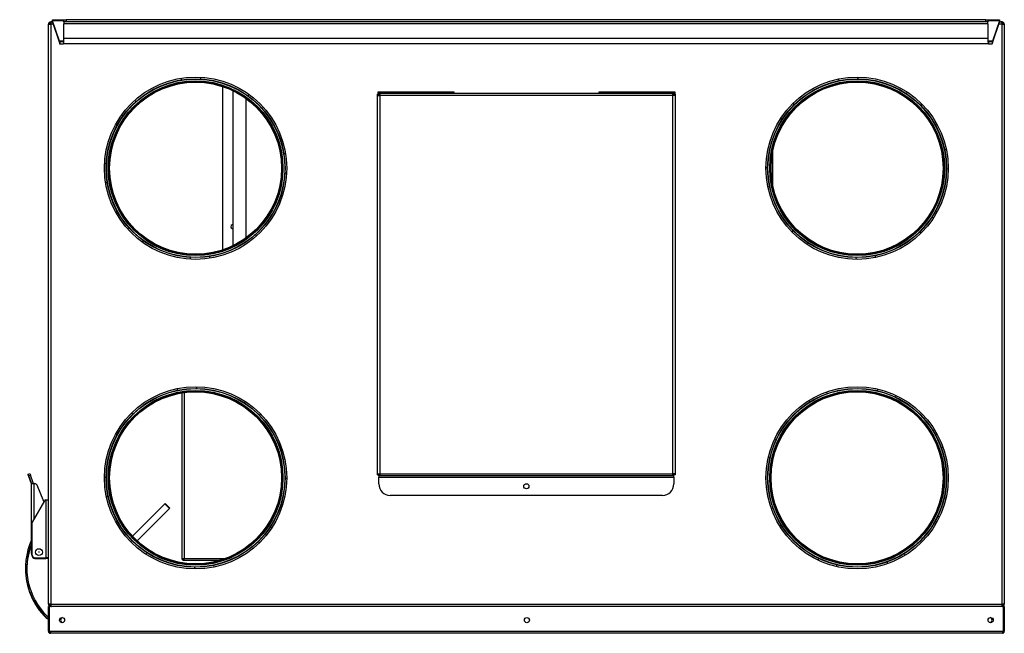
# Model space of a CAD drawing. Header units: millimetres. Extents: x 242 to 3657, y 247 to 3375.
# Tile 2 of 8: x 1378 to 2242, y 973 to 1512. Entities that reach past the tile are written whole.
import ezdxf

# ---------------------------------------------------------------- set-up
doc = ezdxf.new("R2010")
doc.units = ezdxf.units.MM
for name, color, linetype in [('BLASZKA_DO_DRZWI', 7, 'Continuous'), ('BURTA', 7, 'Continuous'), ('CZUJNIK', 7, 'Continuous'), ('Domyślne', 7, 'Continuous'), ('DRZWI_ZEW_V', 7, 'Continuous'), ('FILTR_KASETTOWY', 7, 'Continuous'), ('KOLNIERZ_160_PK', 7, 'Continuous'), ('MOC_REKU_SCIANA_', 7, 'Continuous'), ('MOC_REKU_TYŁ_NOW', 7, 'Continuous'), ('OBUDOWA_V', 7, 'Continuous'), ('POKRYWKA_STEROWA', 7, 'Continuous'), ('PRZEGRODA_BYPASS', 7, 'Continuous'), ('PRZEGRODA_WENTYL', 7, 'Continuous'), ('USZCZELKA_2_10', 7, 'Continuous'), ('USZCZELKA_DRZWI_', 7, 'Continuous')]:
    doc.layers.add(name, color=color, linetype=linetype)

# ---------------------------------------------------------------- blocks, each defined once
blk = doc.blocks.new('SE4')
at = {"layer": 'BLASZKA_DO_DRZWI', "color": 7, "linetype": 'Continuous'}
blk.add_arc((1822.37, 984.45), 3, 14.54964, 31.84754, dxfattribs=at)
at = {"layer": 'BURTA', "color": 7, "linetype": 'Continuous'}
for p, q in [((1385.33, 1112.78), (1386.74, 1113.29)), ((1385.85, 1111.37), (1385.33, 1112.78)), ((1385.33, 1112.18), (1385.53, 1112.25)), ((1385.85, 1110.77), (1385.33, 1112.18)), ((1387.26, 1111.88), (1385.85, 1111.37)), ((1388.22, 1104.85), (1385.85, 1111.37)), ((1386.04, 1110.84), (1385.85, 1110.77)), ((1388.22, 1104.25), (1385.85, 1110.77)), ((1386.74, 1113.29), (1387.26, 1111.88)), ((1389.63, 1105.36), (1387.26, 1111.88)), ((1388.27, 1104.55), (1388.27, 1104.59)), ((1388.27, 1043.3), (1388.27, 1104.55)), ((1388.27, 1104.55), (1390.5, 1104.55)), ((1389.77, 1104.55), (1389.77, 1104.59)), ((1390.5, 1073.86), (1390.5, 1104.55)), ((1390.5, 1104.55), (1391.24, 1104.55)), ((1399.2, 1088.93), (1393.08, 1103.34)), ((1399.53, 1089.5), (1388.77, 1070.86)), ((1400.83, 1090.25), (1403.07, 1090.25)), ((1400.83, 1090.25), (1400.83, 1090.25)), ((1400.83, 1090.25), (1400.83, 1039.45)), ((1388.57, 1070.11), (1388.57, 1042.45)), ((1391.57, 1039.45), (1400.83, 1039.45)), ((1391.57, 1038.85), (1400.83, 1038.85)), ((1392.27, 1039.3), (1394.45, 1039.3)), ((1392.27, 1038.7), (1394.45, 1038.7)), ((1400.83, 1039.45), (1400.83, 1038.85)), ((1403.07, 1039.45), (1400.83, 1039.45)), ((1403.07, 1038.85), (1400.83, 1038.85))]:
    blk.add_line(p, q, dxfattribs=at)
for radius in [3, 0.172]:
    blk.add_circle((1394.77, 1044.45), radius, dxfattribs=at)
for centre, radius, start, end in [((1387.53, 1104.59), 0.737, 0, 20), ((1387.53, 1103.99), 0.737, 0, 20), ((1387.53, 1104.59), 2.24, 0, 20), ((1391.24, 1102.55), 2, 23, 90), ((1400.83, 1088.75), 1.5, 90.10028, 150), ((1390.07, 1070.11), 1.5, 150, 180), ((1443.14, 1030.38), 60.2, 155.709, 225.63852), ((1443.14, 1030.38), 59, 158.43579, 225.63852), ((1443.14, 1029.78), 59, 158.43579, 179.70865), ((1392.27, 1043.3), 4, 180, 208.3442), ((1392.27, 1042.7), 4, 180, 206.91502), ((1391.57, 1042.45), 3, 180, 270), ((1391.57, 1041.85), 3, 181.37438, 270), ((1392.27, 1043.3), 4, 251.73419, 270), ((1392.27, 1042.7), 4, 251.73405, 270), ((1394.45, 1044.3), 5, 270, 284.06987), ((1394.45, 1043.7), 5, 270, 284.06987), ((1443.14, 1029.78), 60.2, 179.71451, 225.63852), ((1403.28, 989.63), 3.2, 225.63852, 266.11265), ((1403.28, 989.03), 3.2, 225.63852, 266.11265), ((1403.28, 989.63), 2, 225.63852, 263.77275)]:
    blk.add_arc(centre, radius, start, end, dxfattribs=at)
at = {"layer": 'CZUJNIK', "color": 7, "linetype": 'Continuous'}
for p, q in [((1505.19, 1086.82), (1476.8, 1058.43)), ((1481.04, 1054.19), (1509.43, 1082.58)), ((1505.19, 1086.82), (1509.43, 1082.58)), ((1509.43, 1083.29), (1505.9, 1086.82))]:
    blk.add_line(p, q, dxfattribs=at)
for centre, start, end in [((1505.54, 1086.47), 45, 135), ((1509.08, 1082.93), 315, 45)]:
    blk.add_arc(centre, 0.5, start, end, dxfattribs=at)
at = {"layer": 'DRZWI_ZEW_V', "color": 7, "linetype": 'Continuous'}
for p, q in [((1403.07, 974.95), (1403.07, 996.75)), ((1403.77, 996.75), (1403.07, 996.75)), ((1403.77, 996.75), (1403.77, 974.95)), ((2241.36, 996.75), (1403.77, 996.75)), ((2241.36, 974.95), (2241.36, 996.75)), ((2242.07, 996.75), (2241.36, 996.75)), ((2242.07, 996.75), (2242.07, 974.95)), ((1403.07, 974.95), (1403.56, 974.95)), ((1403.77, 974.95), (1403.56, 974.95)), ((1403.77, 974.95), (1404.77, 974.95)), ((1404.77, 974.95), (1404.77, 973.25)), ((1404.77, 974.95), (2240.37, 974.95)), ((2240.37, 973.25), (1404.77, 973.25)), ((1529.4, 973.25), (1529.4, 973.17)), ((1543.21, 973.17), (1543.21, 973.25)), ((1561.49, 973.25), (1561.49, 973.17)), ((1572.56, 973.25), (1572.56, 973.17)), ((1586.37, 973.17), (1586.37, 973.25)), ((2240.37, 974.95), (2240.37, 973.25)), ((2240.37, 974.95), (2241.36, 974.95)), ((2241.36, 974.95), (2241.57, 974.95)), ((2241.57, 974.95), (2242.07, 974.95))]:
    blk.add_line(p, q, dxfattribs=at)
for centre in [(1415.07, 984.75), (1823.07, 984.75), (2230.07, 984.75)]:
    blk.add_circle(centre, 2.25, dxfattribs=at)
for centre, radius, start, end in [((1416.07, 984.75), 2.25, 102.83959, 257.16041), ((2229.07, 984.75), 2.25, 0, 77.16041), ((2229.07, 984.75), 2.25, 282.83959, 0), ((1404.77, 974.95), 1.7, 180, 270), ((1404.77, 974.95), 1, 180, 270), ((2240.37, 974.95), 1, 270, 0), ((2240.37, 974.95), 1.7, 270, 0)]:
    blk.add_arc(centre, radius, start, end, dxfattribs=at)
at = {"layer": 'FILTR_KASETTOWY', "color": 7, "linetype": 'Continuous'}
blk.add_line((2038.86, 1366.45), (2038.86, 1396.33), dxfattribs=at)
at = {"layer": 'KOLNIERZ_160_PK', "color": 7, "linetype": 'Continuous'}
for p, q in [((1536.54, 1461.11), (1536.61, 1459.77)), ((2113.43, 1461.35), (2113.57, 1459.89)), ((1519.66, 1460.26), (1519.73, 1458.89)), ((2096.62, 1459.51), (2096.75, 1458.22)), ((1579.13, 1446.08), (1578.2, 1445.05)), ((2156.68, 1448.19), (2155.8, 1447.11)), ((1478.85, 1440.86), (1479.92, 1439.89)), ((1591.63, 1434.71), (1590.76, 1433.74)), ((2056.85, 1438.22), (2057.86, 1437.4)), ((2169.71, 1437.42), (2168.87, 1436.39)), ((1467.65, 1428.2), (1468.61, 1427.33)), ((2046.06, 1425.21), (2047.14, 1424.33)), ((1611.05, 1393.99), (1609.76, 1393.92)), ((2191.05, 1397.64), (2189.69, 1397.5)), ((1452.51, 1385.67), (1453.88, 1385.74)), ((1612.12, 1377.12), (1610.64, 1377.04)), ((2032.89, 1381.96), (2034.36, 1382.1)), ((2192.66, 1380.81), (2191.36, 1380.68)), ((1453.32, 1368.79), (1454.77, 1368.86)), ((2034.74, 1365.15), (2036.03, 1365.28)), ((1596.96, 1334.51), (1595.92, 1335.45)), ((2179.58, 1337.64), (2178.58, 1338.46)), ((1472.76, 1327.93), (1473.76, 1329.05)), ((1585.59, 1322.01), (1584.61, 1322.89)), ((2056.01, 1325.36), (2056.85, 1326.39)), ((2169.03, 1324.43), (2167.86, 1325.38)), ((1485.46, 1316.77), (1486.32, 1317.74)), ((2069.07, 1314.63), (2069.93, 1315.67)), ((1527.98, 1301.7), (1527.91, 1303.01)), ((1544.86, 1302.54), (1544.79, 1303.9)), ((2112.28, 1301.59), (2112.15, 1302.9)), ((2129.11, 1303.14), (2128.97, 1304.56)), ((1516.02, 1187.76), (1516.15, 1186.48)), ((1532.83, 1189.6), (1532.97, 1188.15)), ((2086, 1184.78), (2086.56, 1183.61)), ((2131.03, 1187.34), (2130.61, 1186.12)), ((1576.08, 1176.45), (1575.2, 1175.37)), ((2070.72, 1177.55), (2071.34, 1176.27)), ((2147.04, 1181.9), (2146.57, 1180.55)), ((1476.25, 1166.48), (1477.26, 1165.66)), ((1589.11, 1165.68), (1588.27, 1164.65)), ((1465.46, 1153.47), (1466.54, 1152.58)), ((2180.72, 1151.77), (2179.48, 1151.17)), ((2040.68, 1143.81), (2041.97, 1143.35)), ((2188.03, 1136.53), (2186.83, 1135.95)), ((1610.45, 1125.89), (1609.09, 1125.76)), ((2035.12, 1127.84), (2036.39, 1127.4)), ((1452.29, 1110.21), (1453.76, 1110.36)), ((1612.06, 1109.07), (1610.76, 1108.94)), ((1454.14, 1093.41), (1455.43, 1093.54)), ((2190.64, 1091.44), (2189.33, 1091.9)), ((2037.71, 1082.78), (2038.9, 1083.35)), ((2184.99, 1075.51), (2183.76, 1075.94)), ((1598.98, 1065.89), (1597.98, 1066.71)), ((2045.01, 1067.54), (2046.24, 1068.13)), ((1475.41, 1053.62), (1476.25, 1054.65)), ((1588.43, 1052.69), (1587.26, 1053.64)), ((1488.47, 1042.89), (1489.33, 1043.93)), ((2078.72, 1037.5), (2079.16, 1038.75)), ((2154.94, 1041.87), (2154.38, 1043.03)), ((1531.68, 1029.85), (1531.55, 1031.15)), ((1548.51, 1031.39), (1548.37, 1032.82)), ((2094.65, 1031.85), (2095.11, 1033.18)), ((2139.8, 1034.36), (2139.16, 1035.69))]:
    blk.add_line(p, q, dxfattribs=at)
for centre, radius in [((1532.26, 1381.39), 78.5), ((1532.26, 1381.39), 78.29), ((1532.26, 1381.39), 76.71), ((1532.26, 1381.39), 76.21), ((1532.26, 1381.39), 76.19), ((1532.26, 1381.39), 75.49), ((2112.86, 1381.39), 78.5), ((2112.86, 1381.39), 78.29), ((2112.86, 1381.39), 76.71), ((2112.86, 1381.39), 76.21), ((2112.86, 1381.39), 76.19), ((2112.86, 1381.39), 75.49), ((1532.26, 1109.65), 78.5), ((1532.26, 1109.65), 78.29), ((1532.26, 1109.65), 76.71), ((1532.26, 1109.65), 76.21), ((1532.26, 1109.65), 76.19), ((1532.26, 1109.65), 75.49), ((2112.86, 1109.65), 78.5), ((2112.86, 1109.65), 78.29), ((2112.86, 1109.65), 76.71), ((2112.86, 1109.65), 76.21), ((2112.86, 1109.65), 76.19), ((2112.86, 1109.65), 75.49)]:
    blk.add_circle(centre, radius, dxfattribs=at)
at = {"layer": 'MOC_REKU_SCIANA_', "color": 7, "linetype": 'Continuous'}
for p, q in [((1416.72, 1511.75), (1418.72, 1511.75)), ((1416.72, 1509.75), (1416.72, 1511.75)), ((1418.72, 1509.75), (1416.72, 1509.75)), ((1416.72, 1509.75), (1416.72, 1508.22)), ((1418.72, 1511.75), (1418.72, 1509.75)), ((2225.72, 1511.75), (1418.72, 1511.75)), ((2225.72, 1509.75), (1418.72, 1509.75)), ((2225.72, 1511.75), (2227.72, 1511.75)), ((2225.72, 1509.75), (2225.72, 1511.75)), ((2227.72, 1509.75), (2225.72, 1509.75)), ((2227.72, 1511.75), (2227.72, 1509.75)), ((2227.72, 1508.22), (2227.72, 1509.75))]:
    blk.add_line(p, q, dxfattribs=at)
at = {"layer": 'MOC_REKU_TYŁ_NOW', "color": 7, "linetype": 'Continuous'}
for p, q in [((1406.72, 1510.88), (1406.72, 1511.75)), ((1406.72, 1511.75), (1416.72, 1511.75)), ((1416.72, 1510.88), (1406.72, 1510.88)), ((1406.72, 1510.88), (1406.72, 1509.46)), ((1412.75, 1492.83), (1406.72, 1510.88)), ((1406.72, 1509.46), (1412.75, 1491.42)), ((2227.72, 1508.22), (1416.72, 1508.22)), ((1416.72, 1495.66), (1416.72, 1508.22)), ((2227.72, 1511.75), (2237.72, 1511.75)), ((2237.72, 1510.88), (2227.72, 1510.88)), ((2227.72, 1508.22), (2227.72, 1495.66)), ((2237.72, 1510.88), (2231.68, 1492.83)), ((2231.68, 1491.42), (2237.72, 1509.46)), ((2237.72, 1511.75), (2237.72, 1510.88)), ((2237.72, 1510.88), (2237.72, 1509.46)), ((1416.72, 1492.39), (1416.72, 1495.66)), ((1416.72, 1495.66), (2227.72, 1495.66)), ((2227.72, 1495.66), (2227.72, 1492.39)), ((1416.56, 1492.83), (1412.75, 1492.83)), ((1412.75, 1492.83), (1412.75, 1491.42)), ((1413.06, 1492.54), (1413.06, 1490.54)), ((1413.06, 1492.54), (1416.25, 1492.54)), ((1413.06, 1490.54), (1416.25, 1490.54)), ((1416.25, 1492.54), (1416.25, 1490.54)), ((2228.18, 1490.54), (1416.25, 1490.54)), ((2231.68, 1492.83), (2227.87, 1492.83)), ((2228.18, 1492.54), (2231.37, 1492.54)), ((2228.18, 1492.54), (2228.18, 1490.54)), ((2228.18, 1490.54), (2231.37, 1490.54)), ((2231.37, 1492.54), (2231.37, 1490.54)), ((2231.68, 1492.83), (2231.68, 1491.42))]:
    blk.add_line(p, q, dxfattribs=at)
for points in [[(1412.75, 1492.83), (1412.85, 1492.65), (1412.95, 1492.54), (1413.06, 1492.54)], [(2231.37, 1492.54), (2231.48, 1492.54), (2231.58, 1492.65), (2231.68, 1492.83)]]:
    blk.add_open_spline(points, degree=3, dxfattribs=at)
for points, knots in [([(1412.75, 1491.42), (1412.78, 1491.28), (1412.8, 1491.16), (1412.85, 1490.94), (1412.88, 1490.84), (1412.93, 1490.69), (1412.95, 1490.64), (1413.01, 1490.56), (1413.03, 1490.54), (1413.06, 1490.54)], [0, 0, 0, 0, 0.25, 0.25, 0.5, 0.5, 0.75, 0.75, 1, 1, 1, 1]), ([(1416.25, 1492.54), (1416.33, 1492.54), (1416.41, 1492.6), (1416.56, 1492.82), (1416.64, 1492.98), (1416.72, 1493.16)], [0, 0, 0, 0, 0.5, 0.5, 1, 1, 1, 1]), ([(1416.25, 1490.54), (1416.33, 1490.54), (1416.41, 1490.72), (1416.56, 1491.37), (1416.64, 1491.85), (1416.72, 1492.39)], [0, 0, 0, 0, 0.5, 0.5, 1, 1, 1, 1]), ([(2227.72, 1493.16), (2227.79, 1492.98), (2227.87, 1492.82), (2228.02, 1492.6), (2228.1, 1492.54), (2228.18, 1492.54)], [0, 0, 0, 0, 0.5, 0.5, 1, 1, 1, 1]), ([(2227.72, 1492.39), (2227.79, 1491.85), (2227.87, 1491.37), (2228.02, 1490.72), (2228.1, 1490.54), (2228.18, 1490.54)], [0, 0, 0, 0, 0.5, 0.5, 1, 1, 1, 1]), ([(2231.37, 1490.54), (2231.4, 1490.54), (2231.43, 1490.56), (2231.48, 1490.64), (2231.5, 1490.69), (2231.55, 1490.84), (2231.58, 1490.94), (2231.63, 1491.15), (2231.66, 1491.28), (2231.68, 1491.42)], [0, 0, 0, 0, 0.25, 0.25, 0.5, 0.5, 0.75, 0.75, 1, 1, 1, 1])]:
    blk.add_open_spline(points, degree=3, knots=knots, dxfattribs=at)
at = {"layer": 'OBUDOWA_V', "color": 7, "linetype": 'Continuous'}
for p, q in [((1403.07, 1507.75), (1405.07, 1507.75)), ((1403.07, 998.75), (1403.07, 1507.75)), ((1404.36, 1508.46), (1403.65, 1509.17)), ((1405.07, 1509.17), (1405.07, 1509.75)), ((1406.11, 1509.75), (1405.07, 1509.75)), ((1405.07, 1509.17), (1405.07, 1507.75)), ((1405.07, 1507.75), (1405.07, 998.75)), ((1407.29, 1507.75), (1405.07, 1507.75)), ((1406.11, 1509.75), (1406.72, 1509.75)), ((2240.07, 1507.75), (2237.15, 1507.75)), ((2237.72, 1509.75), (2239.02, 1509.75)), ((2240.07, 1509.75), (2239.02, 1509.75)), ((2240.07, 1509.17), (2240.07, 1509.75)), ((2240.07, 1507.75), (2240.07, 1509.17)), ((2240.07, 998.75), (2240.07, 1507.75)), ((2240.07, 1507.75), (2242.07, 1507.75)), ((2240.77, 1508.46), (2241.48, 1509.17)), ((2242.07, 1507.75), (2242.07, 998.75)), ((1692.07, 1448.25), (1692.07, 1446.25)), ((1759.07, 1448.25), (1692.07, 1448.25)), ((1759.07, 1447.25), (1759.07, 1448.25)), ((1886.07, 1448.25), (1886.07, 1447.25)), ((1953.07, 1448.25), (1886.07, 1448.25)), ((1953.06, 1445.25), (1953.07, 1445.25)), ((1953.07, 1445.25), (1953.07, 1448.25)), ((1405.07, 998.75), (1403.07, 998.75)), ((1404.36, 998.05), (1403.65, 997.34)), ((1405.07, 998.75), (2240.07, 998.75)), ((1405.07, 998.75), (1405.07, 997.34)), ((1405.07, 997.34), (1405.07, 996.75)), ((2242.07, 998.75), (2240.07, 998.75)), ((2240.07, 997.34), (2240.07, 998.75)), ((2240.07, 997.34), (2240.07, 996.75)), ((2240.77, 998.05), (2241.48, 997.34))]:
    blk.add_line(p, q, dxfattribs=at)
for centre in [(1532.26, 1381.39), (2112.86, 1381.39), (1532.26, 1109.65), (2112.86, 1109.65)]:
    blk.add_circle(centre, 80, dxfattribs=at)
for centre, radius, start, end in [((1405.07, 1507.75), 2, 135, 180), ((1405.07, 1507.75), 2, 90, 135), ((1405.07, 1507.75), 1, 135, 180), ((1405.07, 1507.74), 1.01, 90.23597, 134.76403), ((2240.07, 1507.75), 2, 45, 90), ((2240.06, 1507.74), 1.01, 45.23597, 89.76403), ((2240.07, 1507.75), 1, 0, 45), ((2240.07, 1507.75), 2, 0, 45), ((1405.07, 998.75), 2, 180, 225), ((1405.07, 998.75), 2, 225, 270), ((1405.07, 998.75), 1, 180, 225), ((1405.07, 998.75), 1, 225, 270), ((2240.06, 998.76), 1.01, 270.23597, 314.76403), ((2240.07, 998.75), 2, 270, 315), ((2240.07, 998.75), 1, 315, 0), ((2240.07, 998.75), 2, 315, 0)]:
    blk.add_arc(centre, radius, start, end, dxfattribs=at)
for points in [[(1405.07, 1509.17), (1405.24, 1509.35), (1405.41, 1509.5), (1405.76, 1509.7), (1405.94, 1509.75), (1406.11, 1509.75)], [(2239.02, 1509.75), (2239.2, 1509.75), (2239.37, 1509.7), (2239.72, 1509.5), (2239.89, 1509.35), (2240.07, 1509.17)], [(1405.07, 997.34), (1405.24, 997.15), (1405.41, 997.01), (1405.76, 996.81), (1405.94, 996.75), (1406.11, 996.75)], [(2240.07, 997.34), (2239.89, 997.15), (2239.72, 997.01), (2239.37, 996.81), (2239.2, 996.75), (2239.02, 996.75)]]:
    blk.add_open_spline(points, degree=3, knots=[0, 0, 0, 0, 0.5, 0.5, 1, 1, 1, 1], dxfattribs=at)
at = {"layer": 'POKRYWKA_STEROWA', "color": 7, "linetype": 'Continuous'}
for p, q in [((1692.06, 1446.25), (1693.06, 1446.25)), ((1692.06, 1445.25), (1692.06, 1446.25)), ((1692.06, 1445.25), (1694.06, 1445.25)), ((1692.06, 1113.25), (1692.06, 1445.25)), ((1693.06, 1445.25), (1693.06, 1446.25)), ((1693.07, 1448.25), (1693.07, 1447.25)), ((1693.07, 1447.25), (1693.07, 1446.25)), ((1693.07, 1447.25), (1694.06, 1447.25)), ((1693.07, 1446.25), (1694.06, 1446.25)), ((1694.06, 1447.25), (1694.06, 1445.25)), ((1694.06, 1447.25), (1951.06, 1447.25)), ((1694.06, 1445.25), (1694.06, 1113.25)), ((1951.06, 1445.25), (1694.06, 1445.25)), ((1758.07, 1448.25), (1758.07, 1447.25)), ((1887.06, 1448.25), (1887.06, 1447.25)), ((1951.06, 1445.25), (1951.06, 1447.25)), ((1951.06, 1447.25), (1952.06, 1447.25)), ((1951.06, 1446.25), (1952.06, 1446.25)), ((1951.06, 1113.25), (1951.06, 1445.25)), ((1953.06, 1445.25), (1951.06, 1445.25)), ((1952.06, 1447.25), (1952.06, 1448.25)), ((1952.06, 1447.25), (1952.06, 1446.25)), ((1952.06, 1446.25), (1952.06, 1445.25)), ((1953.06, 1446.25), (1952.06, 1446.25)), ((1953.06, 1446.25), (1953.06, 1445.25)), ((1953.06, 1445.25), (1953.06, 1113.25)), ((1692.06, 1113.25), (1694.06, 1113.25)), ((1692.06, 1112.26), (1692.06, 1113.25)), ((1692.06, 1112.26), (1693.06, 1112.26)), ((1693.06, 1112.26), (1693.06, 1113.25)), ((1693.07, 1111.25), (1693.07, 1112.25)), ((1694.06, 1112.25), (1693.07, 1112.25)), ((1694.06, 1111.25), (1693.07, 1111.25)), ((1693.07, 1111.25), (1693.07, 1110.25)), ((1693.07, 1110.25), (1952.06, 1110.25)), ((1693.07, 1104.25), (1693.07, 1110.25)), ((1694.06, 1113.25), (1951.06, 1113.25)), ((1694.06, 1113.25), (1694.06, 1111.25)), ((1951.06, 1111.25), (1694.06, 1111.25)), ((1953.06, 1113.25), (1951.06, 1113.25)), ((1951.06, 1111.25), (1951.06, 1113.25)), ((1952.06, 1112.25), (1951.06, 1112.25)), ((1952.06, 1111.25), (1951.06, 1111.25)), ((1952.06, 1113.25), (1952.06, 1112.26)), ((1953.06, 1112.26), (1952.06, 1112.26)), ((1952.06, 1111.25), (1952.06, 1112.25)), ((1952.06, 1110.25), (1952.06, 1111.25)), ((1952.06, 1110.25), (1952.06, 1104.25)), ((1953.06, 1113.25), (1953.06, 1112.26)), ((1942.06, 1094.25), (1703.07, 1094.25))]:
    blk.add_line(p, q, dxfattribs=at)
blk.add_circle((1822.56, 1102.25), 2.25, dxfattribs=at)
for centre, start, end in [((1703.07, 1104.25), 180, 270), ((1942.06, 1104.25), 270, 0)]:
    blk.add_arc(centre, 10, start, end, dxfattribs=at)
at = {"layer": 'PRZEGRODA_BYPASS', "color": 7, "linetype": 'Continuous'}
for p, q in [((1520.46, 1038.95), (1520.46, 1184.21)), ((1522.26, 1184.48), (1522.26, 1038.95)), ((1520.46, 1038.95), (1522.26, 1038.95)), ((1520.46, 1037.95), (1520.46, 1038.95)), ((1520.46, 1037.95), (1521.26, 1037.95)), ((1521.26, 1037.95), (1521.26, 1038.95)), ((1521.27, 1037.15), (1521.27, 1037.95)), ((1522.26, 1037.95), (1521.27, 1037.95)), ((1522.26, 1037.15), (1521.27, 1037.15)), ((1522.26, 1038.95), (1558.73, 1038.95)), ((1522.26, 1037.15), (1522.26, 1038.95)), ((1553.31, 1037.15), (1522.26, 1037.15))]:
    blk.add_line(p, q, dxfattribs=at)
at = {"layer": 'PRZEGRODA_WENTYL', "color": 7, "linetype": 'Continuous'}
blk.add_line((1556.06, 1309.75), (1556.06, 1453.04), dxfattribs=at)
blk.add_arc((1565.16, 1330.05), 1.85, 86.90142, 273.09858, dxfattribs=at)
at = {"layer": 'USZCZELKA_2_10', "color": 7, "linetype": 'Continuous'}
for p, q in [((1565.26, 1313.49), (1565.26, 1449.29)), ((1576.26, 1442.74), (1576.26, 1320.05))]:
    blk.add_line(p, q, dxfattribs=at)
at = {"layer": 'USZCZELKA_DRZWI_', "color": 7, "linetype": 'Continuous'}
blk.add_line((1404.37, 974.95), (1404.37, 974.04), dxfattribs=at)

msp = doc.modelspace()

# ---------------------------------------------------------------- block references
at = {"layer": 'Domyślne'}
msp.add_blockref('SE4', (0, 0), dxfattribs=at)

doc.saveas('drawing.dxf')
